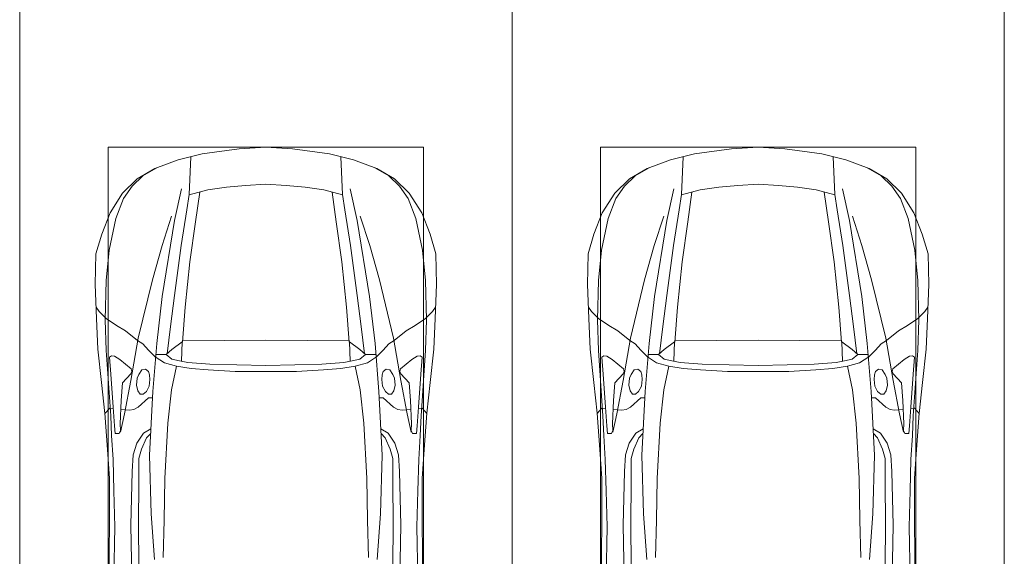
# Model space of a CAD drawing. Header units: millimetres. Extents: x -32229 to 169101, y -13689 to 125138.
# Tile 179 of 256: x 60035 to 65035, y 101472 to 104198. Entities that reach past the tile are written whole.
import ezdxf

# ---------------------------------------------------------------- set-up
doc = ezdxf.new("R2010")
doc.units = ezdxf.units.MM
doc.layers.add('A-DETL-GENF-OTLN', color=7, linetype='Continuous', lineweight=18)
doc.layers.add('C-PRKG-____-OTLN', color=7, linetype='Continuous', lineweight=18)

# ---------------------------------------------------------------- blocks, each defined once
blk = doc.blocks.new('АР_Машиноместо - 4900x2400_М__5300х2500_-V11--01 ЭМ')
at = {"layer": 'A-DETL-GENF-OTLN', "color": 254, "lineweight": 13, "true_color": 0xd4d4d4}
for p, q in [((483.3, -2571.4), (478, -2290)), ((570.6, -2291.4), (564.4, -2580.5)), ((1929.4, -2291.4), (1935.6, -2580.5)), ((2016.7, -2571.4), (2022, -2290)), ((728.4, -2415.7), (733.8, -2606.7)), ((1771.6, -2415.7), (1766.2, -2606.7)), ((477.8, -2754.7), (483.3, -2571.4)), ((564.4, -2580.5), (571.6, -2853.3)), ((1935.6, -2580.5), (1928.4, -2853.3)), ((2022.2, -2754.7), (2016.7, -2571.4)), ((733.8, -2606.7), (737.8, -2818.3)), ((1766.2, -2606.7), (1762.2, -2818.3)), ((473.9, -2913.7), (477.8, -2754.7)), ((2026.1, -2913.7), (2022.2, -2754.7)), ((737.8, -2818.3), (752.8, -3099)), ((1762.2, -2818.3), (1747.2, -3099)), ((571.6, -2853.3), (575.7, -2937.4)), ((1928.4, -2853.3), (1924.3, -2937.4)), ((466.3, -3036.3), (473.9, -2913.7)), ((575.7, -2937.4), (595.2, -2997.9)), ((1924.3, -2937.4), (1904.8, -2997.9)), ((2033.7, -3036.3), (2026.1, -2913.7)), ((595.2, -2997.9), (629, -3048.1)), ((1904.8, -2997.9), (1871, -3048.1)), ((462, -3136.6), (466.3, -3036.3)), ((629, -3048.1), (666.7, -3069.7)), ((1871, -3048.1), (1833.3, -3069.7)), ((2038, -3136.6), (2033.7, -3036.3)), ((512.5, -3053.2), (532.7, -3145.9)), ((752.8, -3099), (771.7, -3268.5)), ((1747.2, -3099), (1728.3, -3268.5)), ((1987.5, -3053.2), (1967.3, -3145.9)), ((439.5, -3468.5), (462, -3136.6)), ((532.7, -3145.9), (564, -3316.2)), ((1967.3, -3145.9), (1936, -3316.2)), ((2060.5, -3468.5), (2038, -3136.6)), ((771.7, -3268.5), (797.1, -3388.2)), ((1728.3, -3268.5), (1702.9, -3388.2)), ((564, -3316.2), (602.3, -3530.2)), ((1936, -3316.2), (1897.7, -3530.2)), ((797.1, -3388.2), (734.6, -3405.8)), ((870, -3377.1), (797.1, -3388.2)), ((957.1, -3368.9), (870, -3377.1)), ((1093.5, -3360.7), (957.1, -3368.9)), ((1250, -3360.7), (1093.5, -3360.7)), ((1250, -3360.7), (1406.5, -3360.7)), ((1406.5, -3360.7), (1542.9, -3368.9)), ((1542.9, -3368.9), (1630, -3377.1)), ((1630, -3377.1), (1702.9, -3388.2)), ((1702.9, -3388.2), (1765.4, -3405.8)), ((734.6, -3405.8), (688.5, -3435.5)), ((1765.4, -3405.8), (1811.5, -3435.5)), ((434.2, -3623.7), (439.5, -3468.5)), ((749.1, -3450.8), (765.5, -3589.1)), ((1750.9, -3450.8), (1734.5, -3589.1)), ((2065.8, -3623.7), (2060.5, -3468.5)), ((602.3, -3530.2), (673.6, -3827.1)), ((695.7, -3502.8), (723.2, -3741.5)), ((1804.3, -3502.8), (1776.8, -3741.5)), ((1897.7, -3530.2), (1826.4, -3827.1)), ((765.5, -3589.1), (785.7, -3746.6)), ((1734.5, -3589.1), (1714.3, -3746.6)), ((438.6, -3823.4), (434.2, -3623.7)), ((2061.4, -3823.4), (2065.8, -3623.7)), ((723.2, -3741.5), (786.9, -4128.3)), ((785.7, -3746.6), (819.4, -4000.8)), ((1714.3, -3746.6), (1680.6, -4000.8)), ((1776.8, -3741.5), (1713.1, -4128.3)), ((454.7, -3976.8), (438.6, -3823.4)), ((673.6, -3827.1), (722.7, -4001.8)), ((1826.4, -3827.1), (1777.3, -4001.8)), ((2045.3, -3976.8), (2061.4, -3823.4)), ((488.6, -4138.1), (454.7, -3976.8)), ((2011.4, -4138.1), (2045.3, -3976.8)), ((722.7, -4001.8), (771.7, -4149.8)), ((819.4, -4000.8), (849, -4182.8)), ((1680.6, -4000.8), (1651, -4182.8)), ((1777.3, -4001.8), (1728.3, -4149.8)), ((527.8, -4239.8), (488.6, -4138.1)), ((786.9, -4128.3), (821.1, -4289.8)), ((1713.1, -4128.3), (1678.9, -4289.8)), ((1972.2, -4239.8), (2011.4, -4138.1)), ((849, -4182.8), (861.2, -4260.3)), ((1651, -4182.8), (1638.8, -4260.3)), ((571.5, -4303.1), (527.8, -4239.8)), ((1928.5, -4303.1), (1972.2, -4239.8)), ((625, -4354.8), (571.5, -4303.1)), ((1875, -4354.8), (1928.5, -4303.1)), ((696.3, -4395.8), (625, -4354.8)), ((1803.7, -4395.8), (1875, -4354.8))]:
    blk.add_line(p, q, dxfattribs=at)
at = {"layer": 'A-DETL-GENF-OTLN', "color": 253, "lineweight": 13, "true_color": 0xaaaaaa}
for p, q in [((454.5, -2423.6), (456, -2301.1)), ((603.5, -2534.3), (606.1, -2314.9)), ((1896.5, -2534.3), (1893.9, -2314.9)), ((2045.5, -2423.6), (2044, -2301.1)), ((456.8, -2613.6), (454.5, -2423.6)), ((684.8, -2406.5), (667.8, -2638.3)), ((1815.2, -2406.5), (1832.2, -2638.3)), ((2043.2, -2613.6), (2045.5, -2423.6)), ((604.4, -2850.8), (603.5, -2534.3)), ((1895.6, -2850.8), (1896.5, -2534.3)), ((456.1, -2818.3), (456.8, -2613.6)), ((667.8, -2638.3), (659.3, -2936)), ((1832.2, -2638.3), (1840.7, -2936)), ((2043.9, -2818.3), (2043.2, -2613.6)), ((446, -2964.8), (456.1, -2818.3)), ((2054, -2964.8), (2043.9, -2818.3)), ((604.4, -2919.4), (604.4, -2850.8)), ((1895.6, -2919.4), (1895.6, -2850.8)), ((618.7, -2966.7), (604.4, -2919.4)), ((659.3, -2936), (676.4, -3260.1)), ((1840.7, -2936), (1823.6, -3260.1)), ((1881.3, -2966.7), (1895.6, -2919.4)), ((432.8, -3149.3), (446, -2964.8)), ((643.6, -3024.6), (618.7, -2966.7)), ((1856.4, -3024.6), (1881.3, -2966.7)), ((2067.2, -3149.3), (2054, -2964.8)), ((485.6, -3046.1), (480.8, -3085)), ((504.5, -3046.6), (485.6, -3046.1)), ((512.2, -3061.4), (504.5, -3046.6)), ((665.1, -3046.1), (643.6, -3024.6)), ((1834.9, -3046.1), (1856.4, -3024.6)), ((1987.8, -3061.4), (1995.5, -3046.6)), ((1995.5, -3046.6), (2014.4, -3046.1)), ((2014.4, -3046.1), (2019.2, -3085)), ((480.8, -3085), (474.8, -3179.9)), ((510.9, -3094.6), (512.2, -3061.4)), ((515.3, -3213.7), (510.9, -3094.6)), ((1984.7, -3213.7), (1989.1, -3094.6)), ((1989.1, -3094.6), (1987.8, -3061.4)), ((2019.2, -3085), (2025.2, -3179.9)), ((415.7, -3305.9), (432.8, -3149.3)), ((456.9, -3174.2), (432.9, -3148.3)), ((2043.1, -3174.2), (2067.1, -3148.3)), ((2084.3, -3305.9), (2067.1, -3148.3)), ((475.2, -3173.5), (456.9, -3174.2)), ((474.8, -3179.9), (462.2, -3347.3)), ((558.4, -3165.4), (513.6, -3168)), ((579.5, -3167.7), (558.4, -3165.4)), ((601.7, -3179.4), (579.5, -3167.7)), ((654.5, -3228.1), (601.7, -3179.4)), ((1845.5, -3228.1), (1898.3, -3179.4)), ((1898.3, -3179.4), (1920.5, -3167.7)), ((1920.5, -3167.7), (1941.6, -3165.4)), ((1941.6, -3165.4), (1986.4, -3168)), ((2024.8, -3173.5), (2043.1, -3174.2)), ((2025.2, -3179.9), (2037.8, -3347.3)), ((522.2, -3303.2), (515.3, -3213.7)), ((612.1, -3245.7), (599.8, -3262.3)), ((626.8, -3246.1), (612.1, -3245.7)), ((643.2, -3259.9), (626.8, -3246.1)), ((674.6, -3227.6), (654.5, -3228.1)), ((1825.4, -3227.6), (1845.5, -3228.1)), ((1856.8, -3259.9), (1873.2, -3246.1)), ((1873.2, -3246.1), (1887.9, -3245.7)), ((1887.9, -3245.7), (1900.2, -3262.3)), ((1977.8, -3303.2), (1984.7, -3213.7)), ((599.8, -3262.3), (593.6, -3292.5)), ((593.6, -3292.5), (597.1, -3327.4)), ((657.2, -3286.3), (643.2, -3259.9)), ((661.1, -3321.2), (657.2, -3286.3)), ((676.4, -3260.1), (695.7, -3502.8)), ((1823.6, -3260.1), (1804.3, -3502.8)), ((1838.9, -3321.2), (1842.8, -3286.3)), ((1842.8, -3286.3), (1856.8, -3259.9)), ((1900.2, -3262.3), (1906.4, -3292.5)), ((1906.4, -3292.5), (1902.9, -3327.4)), ((397.1, -3474.2), (415.7, -3305.9)), ((462.2, -3347.3), (456.6, -3434.5)), ((564.6, -3349.7), (522.2, -3303.2)), ((569.7, -3360.7), (564.6, -3349.7)), ((597.1, -3327.4), (605.2, -3346.8)), ((605.2, -3346.8), (620, -3369.3)), ((654.1, -3360.7), (658.7, -3344.5)), ((658.7, -3344.5), (661.1, -3321.2)), ((1841.3, -3344.5), (1838.9, -3321.2)), ((1845.9, -3360.7), (1841.3, -3344.5)), ((1894.8, -3346.8), (1880, -3369.3)), ((1902.9, -3327.4), (1894.8, -3346.8)), ((1930.3, -3360.7), (1935.4, -3349.7)), ((1935.4, -3349.7), (1977.8, -3303.2)), ((2037.8, -3347.3), (2043.4, -3434.5)), ((2102.9, -3474.2), (2084.3, -3305.9)), ((508, -3422.8), (566.8, -3375.1)), ((566.8, -3375.1), (569.7, -3360.7)), ((620, -3369.3), (638.7, -3372.5)), ((638.7, -3372.5), (654.1, -3360.7)), ((965.3, -3397.8), (853.3, -3407.2)), ((1102.5, -3394.3), (965.3, -3397.8)), ((1250, -3391.3), (1102.5, -3394.3)), ((1250, -3391.3), (1397.5, -3394.3)), ((1397.5, -3394.3), (1534.7, -3397.8)), ((1534.7, -3397.8), (1646.7, -3407.2)), ((1861.3, -3372.5), (1845.9, -3360.7)), ((1880, -3369.3), (1861.3, -3372.5)), ((1933.2, -3375.1), (1930.3, -3360.7)), ((1992, -3422.8), (1933.2, -3375.1)), ((456.6, -3434.5), (466.2, -3441.1)), ((466.2, -3441.1), (481.5, -3439.1)), ((481.5, -3439.1), (508, -3422.8)), ((690.2, -3433.7), (654.7, -3470.4)), ((744.1, -3447.2), (691.3, -3447.2)), ((773, -3424.2), (744.1, -3447.2)), ((744.3, -3447), (773.2, -3472.4)), ((811.1, -3414.8), (773, -3424.2)), ((853.3, -3407.2), (811.1, -3414.8)), ((825.6, -3512.1), (821, -3413)), ((1646.7, -3407.2), (1688.9, -3414.8)), ((1674.4, -3512.1), (1679, -3413)), ((1688.9, -3414.8), (1727, -3424.2)), ((1755.7, -3447), (1726.8, -3472.4)), ((1727, -3424.2), (1755.7, -3447)), ((1755.7, -3447.2), (1808.7, -3447.2)), ((1809.8, -3433.7), (1845.3, -3470.4)), ((2018.5, -3439.1), (1992, -3422.8)), ((2033.8, -3441.1), (2018.5, -3439.1)), ((2043.4, -3434.5), (2033.8, -3441.1)), ((390.2, -3630), (397.1, -3474.2)), ((654.7, -3470.4), (624.9, -3501.2)), ((773.2, -3472.4), (825.6, -3512.1)), ((1726.8, -3472.4), (1674.4, -3512.1)), ((1845.3, -3470.4), (1875.1, -3501.2)), ((2109.8, -3630), (2102.9, -3474.2)), ((598.3, -3518.6), (537.9, -3567)), ((624.9, -3501.2), (598.3, -3518.6)), ((840.1, -3687.8), (826.6, -3509.6)), ((1250, -3520.1), (827.2, -3517.2)), ((1250, -3520.1), (1672.8, -3517.2)), ((1659.9, -3687.8), (1673.4, -3509.6)), ((1875.1, -3501.2), (1901.7, -3518.6)), ((1901.7, -3518.6), (1962.1, -3567)), ((491.4, -3594.2), (438.6, -3629.8)), ((537.9, -3567), (491.4, -3594.2)), ((1962.1, -3567), (2008.6, -3594.2)), ((2008.6, -3594.2), (2061.4, -3629.8)), ((384, -3802.9), (390.2, -3630)), ((438.6, -3629.8), (403.8, -3665.5)), ((2061.4, -3629.8), (2096.2, -3665.5)), ((2116, -3802.9), (2109.8, -3630)), ((403.8, -3665.5), (388.1, -3688.4)), ((863.9, -3917.5), (840.1, -3687.8)), ((1636.1, -3917.5), (1659.9, -3687.8)), ((2096.2, -3665.5), (2111.9, -3688.4)), ((387.4, -3958.4), (384, -3802.9)), ((2112.6, -3958.4), (2116, -3802.9)), ((893.6, -4121.6), (863.9, -3917.5)), ((1606.4, -4121.6), (1636.1, -3917.5)), ((416.4, -4059.2), (387.4, -3958.4)), ((2083.6, -4059.2), (2112.6, -3958.4)), ((458.6, -4167), (416.4, -4059.2)), ((2041.4, -4167), (2083.6, -4059.2)), ((914, -4272.5), (893.6, -4121.6)), ((1586, -4272.5), (1606.4, -4121.6)), ((522.5, -4267.9), (458.6, -4167)), ((1977.5, -4267.9), (2041.4, -4167)), ((596.3, -4340.6), (522.5, -4267.9)), ((955.5, -4283.9), (861, -4259.4)), ((861.2, -4260.3), (869.3, -4451.1)), ((1050.4, -4297.3), (955.5, -4283.9)), ((1146, -4306.7), (1050.4, -4297.3)), ((1354, -4306.7), (1449.6, -4297.3)), ((1449.6, -4297.3), (1544.5, -4283.9)), ((1544.5, -4283.9), (1639, -4259.4)), ((1638.8, -4260.3), (1630.7, -4451.1)), ((1903.7, -4340.6), (1977.5, -4267.9)), ((686, -4391.6), (596.3, -4340.6)), ((1250, -4312), (1146, -4306.7)), ((1250, -4312), (1354, -4306.7)), ((1814, -4391.6), (1903.7, -4340.6)), ((804.4, -4436.7), (686, -4391.6)), ((1695.6, -4436.7), (1814, -4391.6)), ((927, -4466.6), (804.4, -4436.7)), ((1573, -4466.6), (1695.6, -4436.7)), ((1114.6, -4493), (927, -4466.6)), ((1250, -4500), (1114.6, -4493)), ((1250, -4500), (1385.4, -4493)), ((1385.4, -4493), (1573, -4466.6))]:
    blk.add_line(p, q, dxfattribs=at)
at = {"layer": 'C-PRKG-____-OTLN', "color": 253, "lineweight": 13, "true_color": 0xaaaaaa}
for p, q in [((0, 0), (0, -5300)), ((2500, 0), (2500, -5300)), ((450, -800), (450, -4500)), ((2050, -800), (2050, -4500)), ((450, -4500), (2050, -4500))]:
    blk.add_line(p, q, dxfattribs=at)
blk = doc.blocks.new('АР_Машиноместо - 4900x2400_М__5300х2500_-3113489--01 ЭМ')
at = {"layer": 'A-DETL-GENF-OTLN', "color": 253, "lineweight": 13, "true_color": 0xaaaaaa}
for p, q in [((1250, 4500), (1114.6, 4493)), ((1250, 4500), (1385.4, 4493)), ((927, 4466.6), (804.4, 4436.7)), ((861.2, 4260.3), (869.3, 4451.1)), ((1114.6, 4493), (927, 4466.6)), ((1385.4, 4493), (1573, 4466.6)), ((1573, 4466.6), (1695.6, 4436.7)), ((1638.8, 4260.3), (1630.7, 4451.1)), ((804.4, 4436.7), (686, 4391.6)), ((1695.6, 4436.7), (1814, 4391.6)), ((686, 4391.6), (596.3, 4340.6)), ((1814, 4391.6), (1903.7, 4340.6)), ((596.3, 4340.6), (522.5, 4267.9)), ((1146, 4306.7), (1050.4, 4297.3)), ((1250, 4312), (1146, 4306.7)), ((1250, 4312), (1354, 4306.7)), ((1354, 4306.7), (1449.6, 4297.3)), ((1903.7, 4340.6), (1977.5, 4267.9)), ((522.5, 4267.9), (458.6, 4167)), ((955.5, 4283.9), (861, 4259.4)), ((914, 4272.5), (893.6, 4121.6)), ((1050.4, 4297.3), (955.5, 4283.9)), ((1449.6, 4297.3), (1544.5, 4283.9)), ((1544.5, 4283.9), (1639, 4259.4)), ((1586, 4272.5), (1606.4, 4121.6)), ((1977.5, 4267.9), (2041.4, 4167)), ((458.6, 4167), (416.4, 4059.2)), ((2041.4, 4167), (2083.6, 4059.2)), ((893.6, 4121.6), (863.9, 3917.5)), ((1606.4, 4121.6), (1636.1, 3917.5)), ((416.4, 4059.2), (387.4, 3958.4)), ((2083.6, 4059.2), (2112.6, 3958.4)), ((387.4, 3958.4), (384, 3802.9)), ((2112.6, 3958.4), (2116, 3802.9)), ((863.9, 3917.5), (840.1, 3687.8)), ((1636.1, 3917.5), (1659.9, 3687.8)), ((384, 3802.9), (390.2, 3630)), ((2116, 3802.9), (2109.8, 3630)), ((403.8, 3665.5), (388.1, 3688.4)), ((438.6, 3629.8), (403.8, 3665.5)), ((840.1, 3687.8), (826.6, 3509.6)), ((1659.9, 3687.8), (1673.4, 3509.6)), ((2061.4, 3629.8), (2096.2, 3665.5)), ((2096.2, 3665.5), (2111.9, 3688.4)), ((390.2, 3630), (397.1, 3474.2)), ((491.4, 3594.2), (438.6, 3629.8)), ((2008.6, 3594.2), (2061.4, 3629.8)), ((2109.8, 3630), (2102.9, 3474.2)), ((537.9, 3567), (491.4, 3594.2)), ((598.3, 3518.6), (537.9, 3567)), ((1901.7, 3518.6), (1962.1, 3567)), ((1962.1, 3567), (2008.6, 3594.2)), ((624.9, 3501.2), (598.3, 3518.6)), ((654.7, 3470.4), (624.9, 3501.2)), ((676.4, 3260.1), (695.7, 3502.8)), ((773.2, 3472.4), (825.6, 3512.1)), ((825.6, 3512.1), (821, 3413)), ((1250, 3520.1), (827.2, 3517.2)), ((1250, 3520.1), (1672.8, 3517.2)), ((1674.4, 3512.1), (1679, 3413)), ((1726.8, 3472.4), (1674.4, 3512.1)), ((1823.6, 3260.1), (1804.3, 3502.8)), ((1845.3, 3470.4), (1875.1, 3501.2)), ((1875.1, 3501.2), (1901.7, 3518.6)), ((397.1, 3474.2), (415.7, 3305.9)), ((690.2, 3433.7), (654.7, 3470.4)), ((744.3, 3447), (773.2, 3472.4)), ((1755.7, 3447), (1726.8, 3472.4)), ((1809.8, 3433.7), (1845.3, 3470.4)), ((2102.9, 3474.2), (2084.3, 3305.9)), ((456.6, 3434.5), (466.2, 3441.1)), ((462.2, 3347.3), (456.6, 3434.5)), ((466.2, 3441.1), (481.5, 3439.1)), ((481.5, 3439.1), (508, 3422.8)), ((508, 3422.8), (566.8, 3375.1)), ((744.1, 3447.2), (691.3, 3447.2)), ((773, 3424.2), (744.1, 3447.2)), ((811.1, 3414.8), (773, 3424.2)), ((853.3, 3407.2), (811.1, 3414.8)), ((965.3, 3397.8), (853.3, 3407.2)), ((1534.7, 3397.8), (1646.7, 3407.2)), ((1646.7, 3407.2), (1688.9, 3414.8)), ((1688.9, 3414.8), (1727, 3424.2)), ((1727, 3424.2), (1755.7, 3447)), ((1755.7, 3447.2), (1808.7, 3447.2)), ((1992, 3422.8), (1933.2, 3375.1)), ((2018.5, 3439.1), (1992, 3422.8)), ((2033.8, 3441.1), (2018.5, 3439.1)), ((2043.4, 3434.5), (2033.8, 3441.1)), ((2037.8, 3347.3), (2043.4, 3434.5)), ((569.7, 3360.7), (564.6, 3349.7)), ((566.8, 3375.1), (569.7, 3360.7)), ((605.2, 3346.8), (620, 3369.3)), ((620, 3369.3), (638.7, 3372.5)), ((638.7, 3372.5), (654.1, 3360.7)), ((654.1, 3360.7), (658.7, 3344.5)), ((1102.5, 3394.3), (965.3, 3397.8)), ((1250, 3391.3), (1102.5, 3394.3)), ((1250, 3391.3), (1397.5, 3394.3)), ((1397.5, 3394.3), (1534.7, 3397.8)), ((1845.9, 3360.7), (1841.3, 3344.5)), ((1861.3, 3372.5), (1845.9, 3360.7)), ((1880, 3369.3), (1861.3, 3372.5)), ((1894.8, 3346.8), (1880, 3369.3)), ((1933.2, 3375.1), (1930.3, 3360.7)), ((1930.3, 3360.7), (1935.4, 3349.7)), ((415.7, 3305.9), (432.8, 3149.3)), ((474.8, 3179.9), (462.2, 3347.3)), ((522.2, 3303.2), (515.3, 3213.7)), ((564.6, 3349.7), (522.2, 3303.2)), ((593.6, 3292.5), (597.1, 3327.4)), ((597.1, 3327.4), (605.2, 3346.8)), ((661.1, 3321.2), (657.2, 3286.3)), ((658.7, 3344.5), (661.1, 3321.2)), ((1841.3, 3344.5), (1838.9, 3321.2)), ((1838.9, 3321.2), (1842.8, 3286.3)), ((1902.9, 3327.4), (1894.8, 3346.8)), ((1906.4, 3292.5), (1902.9, 3327.4)), ((1935.4, 3349.7), (1977.8, 3303.2)), ((1977.8, 3303.2), (1984.7, 3213.7)), ((2025.2, 3179.9), (2037.8, 3347.3)), ((2084.3, 3305.9), (2067.1, 3148.3)), ((599.8, 3262.3), (593.6, 3292.5)), ((612.1, 3245.7), (599.8, 3262.3)), ((643.2, 3259.9), (626.8, 3246.1)), ((657.2, 3286.3), (643.2, 3259.9)), ((659.3, 2936), (676.4, 3260.1)), ((1840.7, 2936), (1823.6, 3260.1)), ((1842.8, 3286.3), (1856.8, 3259.9)), ((1856.8, 3259.9), (1873.2, 3246.1)), ((1887.9, 3245.7), (1900.2, 3262.3)), ((1900.2, 3262.3), (1906.4, 3292.5)), ((515.3, 3213.7), (510.9, 3094.6)), ((654.5, 3228.1), (601.7, 3179.4)), ((626.8, 3246.1), (612.1, 3245.7)), ((674.6, 3227.6), (654.5, 3228.1)), ((1825.4, 3227.6), (1845.5, 3228.1)), ((1845.5, 3228.1), (1898.3, 3179.4)), ((1873.2, 3246.1), (1887.9, 3245.7)), ((1984.7, 3213.7), (1989.1, 3094.6)), ((456.9, 3174.2), (432.9, 3148.3)), ((475.2, 3173.5), (456.9, 3174.2)), ((480.8, 3085), (474.8, 3179.9)), ((558.4, 3165.4), (513.6, 3168)), ((579.5, 3167.7), (558.4, 3165.4)), ((601.7, 3179.4), (579.5, 3167.7)), ((1898.3, 3179.4), (1920.5, 3167.7)), ((1920.5, 3167.7), (1941.6, 3165.4)), ((1941.6, 3165.4), (1986.4, 3168)), ((2019.2, 3085), (2025.2, 3179.9)), ((2024.8, 3173.5), (2043.1, 3174.2)), ((2043.1, 3174.2), (2067.1, 3148.3)), ((432.8, 3149.3), (446, 2964.8)), ((2067.2, 3149.3), (2054, 2964.8)), ((485.6, 3046.1), (480.8, 3085)), ((512.2, 3061.4), (504.5, 3046.6)), ((510.9, 3094.6), (512.2, 3061.4)), ((1989.1, 3094.6), (1987.8, 3061.4)), ((1987.8, 3061.4), (1995.5, 3046.6)), ((2014.4, 3046.1), (2019.2, 3085)), ((504.5, 3046.6), (485.6, 3046.1)), ((643.6, 3024.6), (618.7, 2966.7)), ((665.1, 3046.1), (643.6, 3024.6)), ((1834.9, 3046.1), (1856.4, 3024.6)), ((1856.4, 3024.6), (1881.3, 2966.7)), ((1995.5, 3046.6), (2014.4, 3046.1)), ((446, 2964.8), (456.1, 2818.3)), ((618.7, 2966.7), (604.4, 2919.4)), ((1881.3, 2966.7), (1895.6, 2919.4)), ((2054, 2964.8), (2043.9, 2818.3)), ((604.4, 2919.4), (604.4, 2850.8)), ((667.8, 2638.3), (659.3, 2936)), ((1832.2, 2638.3), (1840.7, 2936)), ((1895.6, 2919.4), (1895.6, 2850.8)), ((604.4, 2850.8), (603.5, 2534.3)), ((1895.6, 2850.8), (1896.5, 2534.3)), ((456.1, 2818.3), (456.8, 2613.6)), ((2043.9, 2818.3), (2043.2, 2613.6)), ((456.8, 2613.6), (454.5, 2423.6)), ((684.8, 2406.5), (667.8, 2638.3)), ((1815.2, 2406.5), (1832.2, 2638.3)), ((2043.2, 2613.6), (2045.5, 2423.6)), ((603.5, 2534.3), (606.1, 2314.9)), ((1896.5, 2534.3), (1893.9, 2314.9)), ((454.5, 2423.6), (456, 2301.1)), ((2045.5, 2423.6), (2044, 2301.1))]:
    blk.add_line(p, q, dxfattribs=at)
at = {"layer": 'A-DETL-GENF-OTLN', "color": 254, "lineweight": 13, "true_color": 0xd4d4d4}
for p, q in [((625, 4354.8), (571.5, 4303.1)), ((696.3, 4395.8), (625, 4354.8)), ((1803.7, 4395.8), (1875, 4354.8)), ((1875, 4354.8), (1928.5, 4303.1)), ((571.5, 4303.1), (527.8, 4239.8)), ((1928.5, 4303.1), (1972.2, 4239.8)), ((786.9, 4128.3), (821.1, 4289.8)), ((849, 4182.8), (861.2, 4260.3)), ((1651, 4182.8), (1638.8, 4260.3)), ((1713.1, 4128.3), (1678.9, 4289.8)), ((527.8, 4239.8), (488.6, 4138.1)), ((1972.2, 4239.8), (2011.4, 4138.1)), ((819.4, 4000.8), (849, 4182.8)), ((1680.6, 4000.8), (1651, 4182.8)), ((488.6, 4138.1), (454.7, 3976.8)), ((722.7, 4001.8), (771.7, 4149.8)), ((723.2, 3741.5), (786.9, 4128.3)), ((1776.8, 3741.5), (1713.1, 4128.3)), ((1777.3, 4001.8), (1728.3, 4149.8)), ((2011.4, 4138.1), (2045.3, 3976.8)), ((673.6, 3827.1), (722.7, 4001.8)), ((785.7, 3746.6), (819.4, 4000.8)), ((1714.3, 3746.6), (1680.6, 4000.8)), ((1826.4, 3827.1), (1777.3, 4001.8)), ((454.7, 3976.8), (438.6, 3823.4)), ((2045.3, 3976.8), (2061.4, 3823.4)), ((438.6, 3823.4), (434.2, 3623.7)), ((602.3, 3530.2), (673.6, 3827.1)), ((1897.7, 3530.2), (1826.4, 3827.1)), ((2061.4, 3823.4), (2065.8, 3623.7)), ((695.7, 3502.8), (723.2, 3741.5)), ((765.5, 3589.1), (785.7, 3746.6)), ((1734.5, 3589.1), (1714.3, 3746.6)), ((1804.3, 3502.8), (1776.8, 3741.5)), ((434.2, 3623.7), (439.5, 3468.5)), ((2065.8, 3623.7), (2060.5, 3468.5)), ((749.1, 3450.8), (765.5, 3589.1)), ((1750.9, 3450.8), (1734.5, 3589.1)), ((564, 3316.2), (602.3, 3530.2)), ((1936, 3316.2), (1897.7, 3530.2)), ((439.5, 3468.5), (462, 3136.6)), ((2060.5, 3468.5), (2038, 3136.6)), ((734.6, 3405.8), (688.5, 3435.5)), ((797.1, 3388.2), (734.6, 3405.8)), ((1702.9, 3388.2), (1765.4, 3405.8)), ((1765.4, 3405.8), (1811.5, 3435.5)), ((771.7, 3268.5), (797.1, 3388.2)), ((870, 3377.1), (797.1, 3388.2)), ((957.1, 3368.9), (870, 3377.1)), ((1093.5, 3360.7), (957.1, 3368.9)), ((1250, 3360.7), (1093.5, 3360.7)), ((1250, 3360.7), (1406.5, 3360.7)), ((1406.5, 3360.7), (1542.9, 3368.9)), ((1542.9, 3368.9), (1630, 3377.1)), ((1630, 3377.1), (1702.9, 3388.2)), ((1728.3, 3268.5), (1702.9, 3388.2)), ((532.7, 3145.9), (564, 3316.2)), ((1967.3, 3145.9), (1936, 3316.2)), ((752.8, 3099), (771.7, 3268.5)), ((1747.2, 3099), (1728.3, 3268.5)), ((462, 3136.6), (466.3, 3036.3)), ((512.5, 3053.2), (532.7, 3145.9)), ((1987.5, 3053.2), (1967.3, 3145.9)), ((2038, 3136.6), (2033.7, 3036.3)), ((629, 3048.1), (666.7, 3069.7)), ((737.8, 2818.3), (752.8, 3099)), ((1762.2, 2818.3), (1747.2, 3099)), ((1871, 3048.1), (1833.3, 3069.7)), ((466.3, 3036.3), (473.9, 2913.7)), ((595.2, 2997.9), (629, 3048.1)), ((1904.8, 2997.9), (1871, 3048.1)), ((2033.7, 3036.3), (2026.1, 2913.7)), ((575.7, 2937.4), (595.2, 2997.9)), ((1924.3, 2937.4), (1904.8, 2997.9)), ((473.9, 2913.7), (477.8, 2754.7)), ((571.6, 2853.3), (575.7, 2937.4)), ((1928.4, 2853.3), (1924.3, 2937.4)), ((2026.1, 2913.7), (2022.2, 2754.7)), ((564.4, 2580.5), (571.6, 2853.3)), ((1935.6, 2580.5), (1928.4, 2853.3)), ((733.8, 2606.7), (737.8, 2818.3)), ((1766.2, 2606.7), (1762.2, 2818.3)), ((477.8, 2754.7), (483.3, 2571.4)), ((2022.2, 2754.7), (2016.7, 2571.4)), ((728.4, 2415.7), (733.8, 2606.7)), ((1771.6, 2415.7), (1766.2, 2606.7)), ((483.3, 2571.4), (478, 2290)), ((570.6, 2291.4), (564.4, 2580.5)), ((1929.4, 2291.4), (1935.6, 2580.5)), ((2016.7, 2571.4), (2022, 2290))]:
    blk.add_line(p, q, dxfattribs=at)
at = {"layer": 'C-PRKG-____-OTLN', "color": 253, "lineweight": 13, "true_color": 0xaaaaaa}
for p, q in [((0, 0), (0, 5300)), ((2500, 0), (2500, 5300)), ((450, 4500), (2050, 4500)), ((450, 800), (450, 4500)), ((2050, 800), (2050, 4500))]:
    blk.add_line(p, q, dxfattribs=at)
blk = doc.blocks.new('Наметкина 10_РД_АР_П_отсоединено_rvt-1--01 ЭМ')
at = {"layer": 'C-PRKG-____-OTLN', "color": 253, "lineweight": 13, "true_color": 0xaaaaaa, "rotation": 180}
blk.add_blockref('АР_Машиноместо - 4900x2400_М__5300х2500_-V11--01 ЭМ', (62535.3, 99050), dxfattribs=at)
at = {"layer": 'C-PRKG-____-OTLN', "color": 253, "lineweight": 13, "true_color": 0xaaaaaa}
blk.add_blockref('АР_Машиноместо - 4900x2400_М__5300х2500_-3113489--01 ЭМ', (62535.3, 99050), dxfattribs=at)

msp = doc.modelspace()

# ---------------------------------------------------------------- block references
at = {"lineweight": 5}
msp.add_blockref('Наметкина 10_РД_АР_П_отсоединено_rvt-1--01 ЭМ', (0, 0), dxfattribs=at)

doc.saveas('drawing.dxf')
